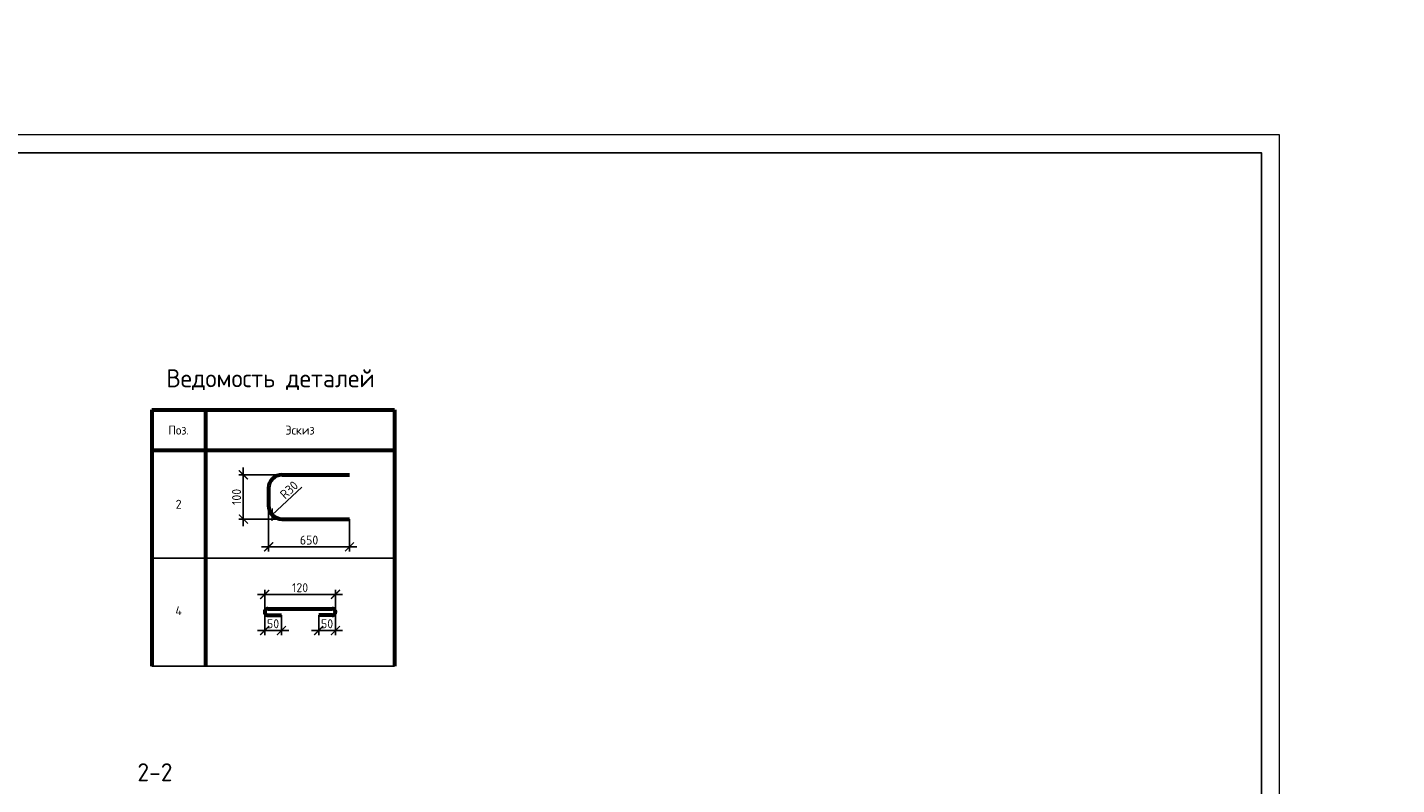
# Model space of a CAD drawing. Header units: millimetres. Extents: x 130535 to 3472113, y -231620 to 121434.
# Tile 58 of 133: x 434036 to 472114, y -28871 to -7817. Entities that reach past the tile are written whole.
import ezdxf
from ezdxf.enums import TextEntityAlignment as Align

# ---------------------------------------------------------------- set-up
doc = ezdxf.new("R2010")
doc.units = ezdxf.units.MM
doc.layers.get('DEFPOINTS').update_dxf_attribs({"color": 1, "lineweight": 0})
for name, color, linetype, lineweight in [('Основная 0.60', 142, 'Continuous', 60), ('РАЗМЕРЫ', 1, 'Continuous', 9), ('Текст 5.00', 82, 'Continuous', 50), ('ТОНКИЕ', 7, 'Continuous', 9)]:
    doc.layers.add(name, color=color, linetype=linetype, lineweight=lineweight)
doc.layers.add('ТОЛСТЫЕ_ОСНОВНЫЕ', color=6, linetype='Continuous')
doc.styles.add('GOST-2.304_Type-B', font='GOST_Common.ttf')
doc.styles.add('ГОСТ', font='isocpeur.TTF')
doc.dimstyles.new('СПДС', dxfattribs={"dimscale": 100, "dimtxt": 2.5, "dimasz": 2.5, "dimexe": 1.25, "dimexo": 0, "dimtad": 1, "dimdec": 0, "dimtxsty": 'GOST-2.304_Type-B', "dimblk": 'ARCHTICK', "dimcen": 2.5, "dimdle": 2, "dimadec": 0, "dimazin": 2, "dimtfac": 0.75, "dimtdec": 0, "dimtmove": 1, "dimatfit": 3, "dimfxl": 1, "dimtolj": 1, "dimarcsym": 1})

# ---------------------------------------------------------------- blocks, each defined once
blk = doc.blocks.new('*U5')
at = {"layer": 'ТОЛСТЫЕ_ОСНОВНЫЕ', "color": 6}
blk.add_lwpolyline([(20, 5), (589, 5), (589, 415), (20, 415)], close=True, dxfattribs=at)
at = {"layer": 'ТОНКИЕ'}
blk.add_lwpolyline([(0, 0), (594, 0), (594, 420), (0, 420)], close=True, dxfattribs=at)
blk = doc.blocks.new('_ArchTick')
at = {"color": 0, "linetype": 'ByBlock', "const_width": 0.15}
blk.add_lwpolyline([(-0.5, -0.5), (0.5, 0.5)], dxfattribs=at)
blk = doc.blocks.new('*D583')
at = {"layer": 'DEFPOINTS', "color": 0, "linetype": 'Continuous', "lineweight": 0, "transparency": 16777216}
for p in [(440041, -20257), (441119, -20257), (441119, -21486)]:
    blk.add_point(p, dxfattribs=at)
at = {"layer": 'РАЗМЕРЫ', "color": 0, "linetype": 'Continuous', "lineweight": -2, "transparency": 16777216}
for p, q in [((440041, -21686), (440041, -20057)), ((441119, -20257), (439916, -20257)), ((441119, -21486), (439916, -21486))]:
    blk.add_line(p, q, dxfattribs=at)
at = {"layer": 'РАЗМЕРЫ', "color": 0, "linetype": 'Continuous', "lineweight": -2, "transparency": 16777216, "xscale": 250, "yscale": 250, "zscale": 250}
for p, rotation in [((440041, -20257), 90), ((440041, -21486), 270)]:
    blk.add_blockref('_ArchTick', p, dxfattribs=dict(at, rotation=rotation))
at = {"layer": 'РАЗМЕРЫ', "color": 0, "linetype": 'Continuous', "lineweight": 0, "transparency": 16777216, "insert": (439853, -20871), "char_height": 250, "attachment_point": 5, "rotation": 90, "style": 'GOST-2.304_Type-B'}
blk.add_mtext('\\A1;100', dxfattribs=at)
blk = doc.blocks.new('*D584')
at = {"layer": 'DEFPOINTS', "color": 0, "linetype": 'Continuous', "lineweight": 0, "transparency": 16777216}
for p in [(440744, -21111), (442994, -21486), (442994, -22260)]:
    blk.add_point(p, dxfattribs=at)
at = {"layer": 'РАЗМЕРЫ', "color": 0, "linetype": 'Continuous', "lineweight": -2, "transparency": 16777216}
for p, q in [((440744, -21111), (440744, -22385)), ((442994, -21486), (442994, -22385)), ((440544, -22260), (443194, -22260))]:
    blk.add_line(p, q, dxfattribs=at)
at = {"layer": 'РАЗМЕРЫ', "color": 0, "linetype": 'Continuous', "lineweight": -2, "transparency": 16777216, "xscale": 250, "yscale": 250, "zscale": 250, "rotation": 180}
blk.add_blockref('_ArchTick', (440744, -22260), dxfattribs=at)
at = {"layer": 'РАЗМЕРЫ', "color": 0, "linetype": 'Continuous', "lineweight": -2, "transparency": 16777216, "xscale": 250, "yscale": 250, "zscale": 250}
blk.add_blockref('_ArchTick', (442994, -22260), dxfattribs=at)
at = {"layer": 'РАЗМЕРЫ', "color": 0, "linetype": 'Continuous', "lineweight": 0, "transparency": 16777216, "insert": (441869, -22072), "char_height": 250, "attachment_point": 5, "style": 'GOST-2.304_Type-B'}
blk.add_mtext('\\A1;650', dxfattribs=at)
blk = doc.blocks.new('*D585')
at = {"layer": 'DEFPOINTS', "color": 0, "linetype": 'Continuous', "lineweight": 0, "transparency": 16777216}
for p in [(441119, -21111), (440844, -21366)]:
    blk.add_point(p, dxfattribs=at)
at = {"layer": 'РАЗМЕРЫ', "color": 0, "linetype": 'Continuous', "lineweight": -2, "transparency": 16777216}
blk.add_line((441668, -20601), (440844, -21366), dxfattribs=at)
at = {"layer": 'РАЗМЕРЫ', "color": 0, "linetype": 'Continuous', "lineweight": -2, "transparency": 16777216, "xscale": 250, "yscale": 250, "zscale": 250, "rotation": 222.8482016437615}
blk.add_blockref('_ArchTick', (440844, -21366), dxfattribs=at)
at = {"layer": 'РАЗМЕРЫ', "color": 0, "linetype": 'Continuous', "lineweight": 0, "transparency": 16777216, "insert": (441312, -20676), "char_height": 250, "attachment_point": 5, "rotation": 42.8482, "style": 'GOST-2.304_Type-B'}
blk.add_mtext('\\A1;R30', dxfattribs=at)
blk = doc.blocks.new('*D586')
at = {"layer": 'DEFPOINTS', "color": 0, "linetype": 'Continuous', "lineweight": 0, "transparency": 16777216}
for p in [(442137, -24163), (442603, -24071), (442137, -24586)]:
    blk.add_point(p, dxfattribs=at)
at = {"layer": 'РАЗМЕРЫ', "color": 0, "linetype": 'Continuous', "lineweight": -2, "transparency": 16777216}
for p, q in [((442137, -24163), (442137, -24711)), ((442603, -24071), (442603, -24711)), ((442803, -24586), (441937, -24586))]:
    blk.add_line(p, q, dxfattribs=at)
at = {"layer": 'РАЗМЕРЫ', "color": 0, "linetype": 'Continuous', "lineweight": -2, "transparency": 16777216, "xscale": 250, "yscale": 250, "zscale": 250, "rotation": 180}
blk.add_blockref('_ArchTick', (442137, -24586), dxfattribs=at)
at = {"layer": 'РАЗМЕРЫ', "color": 0, "linetype": 'Continuous', "lineweight": -2, "transparency": 16777216, "xscale": 250, "yscale": 250, "zscale": 250}
blk.add_blockref('_ArchTick', (442603, -24586), dxfattribs=at)
at = {"layer": 'РАЗМЕРЫ', "color": 0, "linetype": 'Continuous', "lineweight": 0, "transparency": 16777216, "insert": (442370, -24398), "char_height": 250, "attachment_point": 5, "style": 'GOST-2.304_Type-B'}
blk.add_mtext('\\A1;50', dxfattribs=at)
blk = doc.blocks.new('*D587')
at = {"layer": 'DEFPOINTS', "color": 0, "linetype": 'Continuous', "lineweight": 0, "transparency": 16777216}
for p in [(440635, -24071), (441102, -24163), (441102, -24586)]:
    blk.add_point(p, dxfattribs=at)
at = {"layer": 'РАЗМЕРЫ', "color": 0, "linetype": 'Continuous', "lineweight": -2, "transparency": 16777216}
for p, q in [((440635, -24071), (440635, -24711)), ((441102, -24163), (441102, -24711)), ((440435, -24586), (441302, -24586))]:
    blk.add_line(p, q, dxfattribs=at)
at = {"layer": 'РАЗМЕРЫ', "color": 0, "linetype": 'Continuous', "lineweight": -2, "transparency": 16777216, "xscale": 250, "yscale": 250, "zscale": 250, "rotation": 180}
blk.add_blockref('_ArchTick', (440635, -24586), dxfattribs=at)
at = {"layer": 'РАЗМЕРЫ', "color": 0, "linetype": 'Continuous', "lineweight": -2, "transparency": 16777216, "xscale": 250, "yscale": 250, "zscale": 250}
blk.add_blockref('_ArchTick', (441102, -24586), dxfattribs=at)
at = {"layer": 'РАЗМЕРЫ', "color": 0, "linetype": 'Continuous', "lineweight": 0, "transparency": 16777216, "insert": (440868, -24398), "char_height": 250, "attachment_point": 5, "style": 'GOST-2.304_Type-B'}
blk.add_mtext('\\A1;50', dxfattribs=at)
blk = doc.blocks.new('*D588')
at = {"layer": 'DEFPOINTS', "color": 0, "linetype": 'Continuous', "lineweight": 0, "transparency": 16777216}
for p in [(442603, -23583), (440637, -24051), (442603, -24072)]:
    blk.add_point(p, dxfattribs=at)
at = {"layer": 'РАЗМЕРЫ', "color": 0, "linetype": 'Continuous', "lineweight": -2, "transparency": 16777216}
for p, q in [((440437, -23583), (442803, -23583)), ((440637, -24051), (440637, -23458)), ((442603, -24072), (442603, -23458))]:
    blk.add_line(p, q, dxfattribs=at)
at = {"layer": 'РАЗМЕРЫ', "color": 0, "linetype": 'Continuous', "lineweight": -2, "transparency": 16777216, "xscale": 250, "yscale": 250, "zscale": 250, "rotation": 180}
blk.add_blockref('_ArchTick', (440637, -23583), dxfattribs=at)
at = {"layer": 'РАЗМЕРЫ', "color": 0, "linetype": 'Continuous', "lineweight": -2, "transparency": 16777216, "xscale": 250, "yscale": 250, "zscale": 250}
blk.add_blockref('_ArchTick', (442603, -23583), dxfattribs=at)
at = {"layer": 'РАЗМЕРЫ', "color": 0, "linetype": 'Continuous', "lineweight": 0, "transparency": 16777216, "insert": (441620, -23395), "char_height": 250, "attachment_point": 5, "style": 'GOST-2.304_Type-B'}
blk.add_mtext('\\A1;120', dxfattribs=at)

msp = doc.modelspace()

# ---------------------------------------------------------------- linework, layer by layer
at = {"layer": 'Основная 0.60', "linetype": 'Continuous', "lineweight": 60}
for p, q in [((437492.3, -18451.1), (444242.3, -18451.1)), ((437492.3, -18451.1), (437492.3, -25576.1)), ((438992.3, -18451.1), (438992.3, -25576.1)), ((444242.3, -18451.1), (444242.3, -25576.1)), ((437492.3, -19576.1), (444242.3, -19576.1))]:
    msp.add_line(p, q, dxfattribs=at)
at = {"layer": 'Основная 0.60'}
for p, q in [((441118.6, -20256.7), (442993.6, -20256.7)), ((440743.6, -20631.7), (440743.6, -21111.2)), ((441118.6, -21486.2), (442993.6, -21486.2)), ((440726.6, -23979.1), (442511.7, -23979.1)), ((440726.6, -24162.7), (441101.6, -24162.7)), ((442511.7, -24162.7), (442136.7, -24162.7))]:
    msp.add_line(p, q, dxfattribs=at)
at = {"layer": 'Основная 0.60', "linetype": 'Continuous', "lineweight": -3}
for p, q in [((437492.3, -22576.1), (444242.3, -22576.1)), ((437492.3, -22576.1), (444242.3, -22576.1)), ((437492.3, -25576.1), (444242.3, -25576.1))]:
    msp.add_line(p, q, dxfattribs=at)
at = {"layer": 'Основная 0.60'}
for centre, radius, start, end in [((441118.6, -20631.7), 375, 90, 180), ((441118.6, -21111.2), 375, 180, 270), ((440726.6, -24070.9), 91.8, 90, 270), ((442511.7, -24070.9), 91.8, 270, 90)]:
    msp.add_arc(centre, radius, start, end, dxfattribs=at)

# ---------------------------------------------------------------- block references
at = {"xscale": 100, "yscale": 100, "zscale": 100}
msp.add_blockref('*U5', (409452.6, -52800.3), dxfattribs=at)

# ---------------------------------------------------------------- texts
at = {"insert": (153574.3, 18462.6), "char_height": 330, "attachment_point": 1, "style": 'ГОСТ'}
msp.add_mtext_dynamic_manual_height_columns('\\pi10055.14148;{\\H1.5152x;\\P\\pi7542.56108;Общие указания\\P\\pi1650;}1.^IРабочая документация разработана в соответствии с заданием на проектирование, требованиями действующих технических регламентов, стандартов, сводов правил и других документов, содержащих установленные требования.\\P2.^IРабочая документация выполнена в соответствии со следующими нормативными и техническими документами:\\P-^IСП 20.13330.2016 "Нагрузки и Воздействия";\\P-^IСП 63.13330.2012 "Бетонные и железобетонные конструкции. Основные положения";\\P-^IСП 22.13330.2016 "Основания зданий и сооружений";\\P-^IСП 45.13330.2012 "Земляные сооружения, основания и фундаменты".\\P3.   За относительную отметку 0,000 принята отметка чистого пола первого этажа.\\P4.^IПеречень видов работ, для которых необходимо составлять акты освидетельствования скрытых работ:\\P-^Iармирование конструкций;\\P-^Iосвидетельствование опалубки перед бетонированием;\\P-^Iвыполнение сварочных работ;\\P-^Iотбор контрольных проб бетона;\\P-^Iсоответствие законченных железобетонных конструкций проекту с отображением качества работ;\\P-^Iустройство монолитных конструкций, выполняемых в зимнее время;  \\P\\pi0;        -    устройство гидроизоляции;\\P\\pi1650;-^Iуплотнение грунтов и обратную засыпку.\\PЗапрещается выполнение последующих работ при отсутствии актов освидетельствования предшествующих скрытых работ во всех случаях.\\P\\pi0;        5. Проект рассчитан на производство работ в период положительных температур. В случае выполнения работ при отрицательных температурах необходимо выполнять требования СНиП часть 3 по производству работ и ППР.\\P        6. При минимальной температуре воздуха до минус 15°С допускается:\\P\\pi1650;-выдерживание бетона в конструкции методом термоса, при предварительном разогреве бетонной смеси;\\P -форсированный электроразогрев бетона в конструкции с повторным уплотнением.\\PПри минимальной температуре воздуха до минус 25°С допускается:\\P -обогрев бетона в греющей опалубке с помощью низкотемпературных электронагревателей;\\P -электродный сквозной прогрев бетона;\\P -электрообогрев с помощью греющего провода.', width=18460.283, gutter_width=5800, heights=[33815.2], dxfattribs=at)
at = {"layer": 'Основная 0.60', "linetype": 'Continuous', "lineweight": -3, "attachment_point": 5, "style": 'GOST-2.304_Type-B'}
for s, insert, char_height, width in [('Ведомость деталей', (440797.3, -17612.7), 500, 6669.969), ('Поз.', (438242.3, -19013.6), 250, 1200), ('Эскиз', (441617.3, -19013.6), 250, 1200), ('2', (438242.3, -21076.1), 250, 1200), ('4', (438242.3, -24035.9), 250, 1200)]:
    msp.add_mtext(s, dxfattribs=dict(at, insert=insert, char_height=char_height, width=width))
at = {"layer": 'Текст 5.00', "style": 'GOST-2.304_Type-B'}
msp.add_text('2-2', height=500, dxfattribs=at).set_placement((437583.4, -28526.6), align=Align.MIDDLE_CENTER)

# ---------------------------------------------------------------- dimensions: what is measured, and where the dimension line sits
at = {"layer": 'РАЗМЕРЫ', "color": 3, "linetype": 'Continuous', "lineweight": 0}
for base, p1, p2, angle, text, picture, middle in [((440040.9, -20256.7), (441118.6, -21486.2), (441118.6, -20256.7), 90, '100', '*D583', (439853.4, -20871.5)), ((442136.7, -24585.8), (442603.5, -24070.9), (442136.7, -24162.7), 180, '50', '*D586', (442370.1, -24398.3))]:
    dim = msp.add_linear_dim(base=base, p1=p1, p2=p2, angle=angle, text=text, dimstyle='СПДС', override={"dimlfac": 0.2}, dxfattribs=at)
    dim.commit()
    dim.dimension.update_dxf_attribs({"geometry": picture, "text_midpoint": middle})
dim = msp.add_radius_dim(center=(441118.6, -21111.2), mpoint=(440843.6, -21366.3), text='R30', dimstyle='СПДС', override={"dimlfac": 0.2}, dxfattribs=at)
dim.commit()
dim.dimension.update_dxf_attribs({"geometry": '*D585', "text_midpoint": (441439.3, -20813.7), "dimtype": 164})
for base, p1, p2, text, picture, middle in [((442993.6, -22259.6), (440743.6, -21111.2), (442993.6, -21486.2), '650', '*D584', (441868.6, -22072.1)), ((442603.5, -23582.9), (440637, -24050.9), (442603.5, -24071.9), '120', '*D588', (441620.2, -23395.4)), ((441101.6, -24585.8), (440634.8, -24070.9), (441101.6, -24162.7), '50', '*D587', (440868.2, -24398.3))]:
    dim = msp.add_linear_dim(base=base, p1=p1, p2=p2, text=text, dimstyle='СПДС', override={"dimlfac": 0.2}, dxfattribs=at)
    dim.commit()
    dim.dimension.update_dxf_attribs({"geometry": picture, "text_midpoint": middle})

doc.saveas('drawing.dxf')
